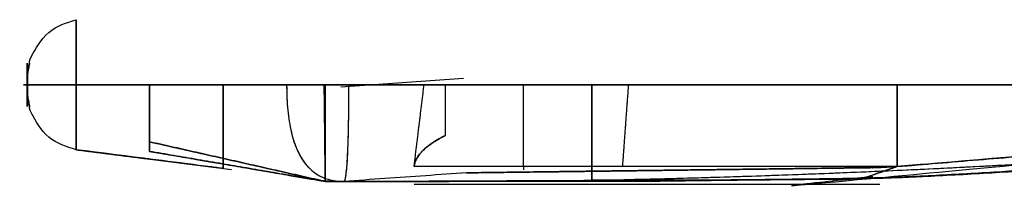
# Model space of a CAD drawing. Header units: millimetres. Extents: x -191 to 556, y -41 to 25.
# Tile 1 of 2: x -191 to 182, y -41 to 25. Entities that reach past the tile are written whole.
import ezdxf

# ---------------------------------------------------------------- set-up
doc = ezdxf.new("R2010")
doc.units = ezdxf.units.MM
doc.header["$MEASUREMENT"] = 0
doc.layers.add('DEFAULT', color=7, linetype='Continuous')

msp = doc.modelspace()

# ---------------------------------------------------------------- linework, layer by layer
at = {"layer": 'DEFAULT'}
for p, q in [((-76.02, 0, -30.86), (-141.89, 0, -15.74)), ((25.94, 0, -30.37), (-76.02, 0, -30.86))]:
    msp.add_line(p, q, dxfattribs=at)
at = {"layer": 'DEFAULT', "extrusion": (0, 1, 0)}
for points in [[(173, 53.45), (169.7, 53.71)], [(169.7, 53.71), (141.89, 55.88)], [(141.89, 55.88), (66.27, 61.79)], [(66.27, 61.79), (-25.94, 69.01)], [(-494.7, 42.48), (-25.94, -30.37)], [(-25.94, 69.01), (-141.65, 90.59)], [(-141.65, 100.79), (-39.73, 115.15)], [(-141.65, 100.79), (-388.64, 90.67)], [(-25.94, -30.37), (-50.82, 8.56)], [(-50.82, 8.56), (-72.54, 42.55)]]:
    msp.add_lwpolyline(points, dxfattribs=at)
at = {"layer": 'DEFAULT', "extrusion": (1, 0, 0)}
for points in [[(0, 55.5), (0, -35.25)], [(0, -26.22), (0, 55.88)], [(0, -25.97), (0, 58.07)], [(-31.05, 90.59), (0, 100.79)], [(-31.05, 90.59), (-32.32, -12.96)], [(-36.68, -30.86), (-36.68, 42.55)]]:
    msp.add_lwpolyline(points, dxfattribs=at)
at = {"layer": 'DEFAULT'}
for points in [[(-75.23, 0), (-75.23, -36.68)], [(-29.72, 0), (-29.72, -19.31)], [(25.94, -36.24), (25.94, 0)], [(-169.7, -24.65), (-169.7, 0)]]:
    msp.add_lwpolyline(points, dxfattribs=at)
at = {"layer": 'DEFAULT', "extrusion": (-0.06583, 0.008374, 0.997796)}
msp.add_lwpolyline([(45.87, -162.46), (45.87, -106.12)], dxfattribs=at)
at = {"layer": 'DEFAULT', "extrusion": (-0.032503, 0.99886, -0.034965)}
msp.add_lwpolyline([(69.29, 41.32), (22.71, 91.37)], dxfattribs=at)
at = {"layer": 'DEFAULT', "extrusion": (0.004345, -0.999991, 2.07919e-05)}
msp.add_lwpolyline([(25.79, -30.37), (-75.39, -30.86)], dxfattribs=at)
at = {"layer": 'DEFAULT', "extrusion": (1, 0, 0)}
msp.add_circle((0, 34.97, -188.28), 8.25, dxfattribs=at)
at = {"layer": 'DEFAULT'}
for points, degree, knots in [([(-188.28, 0, 34.97), (-188.52, 3.89, 34.97), (-187.37, 8.58, 34.97), (-183.51, 21.57, 34.84), (-169.7, 24.65, 36.21)], 2, [0, 0, 0, 8.250319, 8.250319, 9.250319, 9.250319, 9.250319]), ([(-169.7, 0, -13.53), (-169.7, 0.59, -13.54), (-169.7, 1.77, -13.54), (-169.7, 3.57, -13.5), (-169.7, 5.33, -13.4), (-169.7, 7.11, -13.23), (-169.7, 8.86, -12.99), (-169.7, 10.6, -12.66), (-169.7, 12.33, -12.23), (-169.7, 14.02, -11.67), (-169.7, 15.66, -10.95), (-169.7, 17.19, -10.07), (-169.7, 18.6, -8.98), (-169.7, 19.82, -7.67), (-169.7, 20.79, -6.17), (-169.7, 21.46, -4.52), (-169.7, 21.87, -2.78), (-169.7, 21.96, -1.01), (-169.7, 22.1, 0.76), (-169.7, 22.22, 2.55), (-169.7, 22.35, 4.31), (-169.7, 22.48, 6.09), (-169.7, 22.61, 7.86), (-169.7, 22.74, 9.63), (-169.7, 22.86, 11.41), (-169.7, 22.99, 13.16), (-169.7, 23.12, 14.96), (-169.7, 23.25, 16.71), (-169.7, 23.38, 18.5), (-169.7, 23.5, 20.26), (-169.7, 23.63, 22.03), (-169.7, 23.76, 23.81), (-169.7, 23.89, 25.57), (-169.7, 24.02, 27.37), (-169.7, 24.14, 29.11), (-169.7, 24.27, 30.9), (-169.7, 24.4, 32.68), (-169.7, 24.52, 34.44), (-169.7, 24.73, 36.63), (-169.7, 24.53, 39.07), (-169.7, 23.96, 41.9), (-169.7, 22.87, 44.57), (-169.7, 21.26, 46.95), (-169.7, 19.17, 48.94), (-169.7, 16.75, 50.5), (-169.7, 14.12, 51.67), (-169.7, 11.38, 52.51), (-169.7, 8.57, 53.1), (-169.7, 5.73, 53.47), (-169.7, 2.86, 53.67), (-169.7, 0.96, 53.71), (-169.7, 0, 53.71)], 3, [-93.16636, -93.16636, -93.16636, -93.16636, -91.537071, -89.907783, -88.278495, -86.649206, -85.019918, -83.390629, -81.761341, -80.132053, -78.502764, -76.873476, -75.244188, -73.614899, -71.985611, -70.356322, -68.727034, -67.097746, -65.468457, -63.839169, -62.20988, -60.580592, -58.951304, -57.322015, -55.692727, -54.063438, -52.43415, -50.804862, -49.175573, -47.546285, -45.916996, -44.287708, -42.65842, -41.029131, -39.399843, -37.770554, -36.141266, -34.511978, -32.882689, -30.142465, -27.402241, -24.662017, -21.921793, -19.181569, -16.441345, -13.701121, -10.960896, -8.220672, -5.480448, -2.740224, 0, 0, 0, 0]), ([(-188.29, 0, 26.72), (-188.29, -1.04, 26.72), (-188.3, -2.07, 26.91), (-188.21, -4.1, 27.72), (-188.1, -5.05, 28.34), (-187.84, -6.63, 29.93), (-187.69, -7.25, 30.88), (-187.49, -8.05, 32.89), (-187.44, -8.25, 33.92), (-187.43, -8.25, 34.97), (-187.42, -8.25, 35.73), (-187.44, -8.15, 36.46), (-187.51, -7.72, 37.99), (-187.57, -7.4, 38.72), (-187.76, -6.41, 40.25), (-187.92, -5.74, 40.98), (-188.13, -4.4, 41.98), (-188.19, -3.82, 42.31), (-188.27, -2.18, 43), (-188.23, -1.09, 43.22), (-188.23, 0, 43.22), (-188.23, 1.09, 43.22), (-188.27, 2.18, 43), (-188.19, 3.82, 42.31), (-188.13, 4.4, 41.98), (-187.92, 5.74, 40.98), (-187.76, 6.41, 40.25), (-187.57, 7.4, 38.72), (-187.51, 7.72, 37.99), (-187.44, 8.15, 36.46), (-187.42, 8.25, 35.73), (-187.43, 8.25, 34.97), (-187.44, 8.25, 33.92), (-187.49, 8.05, 32.89), (-187.69, 7.25, 30.88), (-187.84, 6.63, 29.93), (-188.1, 5.05, 28.34), (-188.21, 4.1, 27.72), (-188.3, 2.08, 26.91), (-188.29, 1.04, 26.72), (-188.29, 0, 26.72)], 3, [0, 0, 0, 0, 3.163445, 3.163445, 6.592159, 6.592159, 10.014955, 10.014955, 13.183219, 13.183219, 13.183219, 15.422032, 15.422032, 17.853069, 17.853069, 20.791034, 20.791034, 22.811612, 22.811612, 26.018435, 26.018435, 26.018435, 29.310823, 29.310823, 31.382656, 31.382656, 34.396206, 34.396206, 36.889977, 36.889977, 39.188628, 39.188628, 39.188628, 42.269034, 42.269034, 45.600403, 45.600403, 48.929995, 48.929995, 52.008851, 52.008851, 52.008851, 52.008851]), ([(-169.7, 0, -13.53), (-178.48, 0, -10.75), (-180.97, 0, -3), (-184.66, 0, 8.14), (-187.3, 0, 18.47), (-188.43, 0, 22.75), (-188.28, 0, 26.72), (-188.28, 0, 30.84), (-188.28, 0, 34.97), (-188.28, 0, 39.09), (-188.28, 0, 43.22), (-186.57, 0, 52.9), (-169.7, 0, 53.71)], 2, [-1, -1, -1, 0, 0, 26.64277, 26.64277, 27.64277, 27.64277, 35.893089, 35.893089, 44.143408, 44.143408, 45.143408, 45.143408, 45.143408]), ([(-169.7, -24.65, 36.21), (-183.51, -21.57, 34.84), (-187.37, -8.58, 34.97), (-188.52, -3.89, 34.97), (-188.28, 0, 34.97)], 2, [-9.250319, -9.250319, -9.250319, -8.250319, -8.250319, 0, 0, 0]), ([(-169.7, 0, 53.71), (-169.7, -0.96, 53.71), (-169.7, -2.86, 53.67), (-169.7, -5.73, 53.47), (-169.7, -8.57, 53.1), (-169.7, -11.38, 52.51), (-169.7, -14.12, 51.67), (-169.7, -16.75, 50.5), (-169.7, -19.17, 48.94), (-169.7, -21.26, 46.95), (-169.7, -22.87, 44.57), (-169.7, -23.96, 41.9), (-169.7, -24.53, 39.07), (-169.7, -24.73, 36.63), (-169.7, -24.52, 34.44), (-169.7, -24.4, 32.68), (-169.7, -24.27, 30.9), (-169.7, -24.14, 29.11), (-169.7, -24.02, 27.37), (-169.7, -23.89, 25.57), (-169.7, -23.76, 23.81), (-169.7, -23.63, 22.03), (-169.7, -23.5, 20.26), (-169.7, -23.38, 18.5), (-169.7, -23.25, 16.71), (-169.7, -23.12, 14.96), (-169.7, -22.99, 13.16), (-169.7, -22.86, 11.41), (-169.7, -22.74, 9.63), (-169.7, -22.61, 7.86), (-169.7, -22.48, 6.09), (-169.7, -22.35, 4.31), (-169.7, -22.22, 2.55), (-169.7, -22.1, 0.76), (-169.7, -21.96, -1.01), (-169.7, -21.87, -2.78), (-169.7, -21.46, -4.52), (-169.7, -20.79, -6.17), (-169.7, -19.82, -7.67), (-169.7, -18.6, -8.98), (-169.7, -17.19, -10.07), (-169.7, -15.66, -10.95), (-169.7, -14.02, -11.67), (-169.7, -12.33, -12.23), (-169.7, -10.6, -12.66), (-169.7, -8.86, -12.99), (-169.7, -7.11, -13.23), (-169.7, -5.33, -13.4), (-169.7, -3.57, -13.5), (-169.7, -1.77, -13.54), (-169.7, -0.59, -13.54), (-169.7, 0, -13.53)], 3, [0, 0, 0, 0, 2.740224, 5.480448, 8.220672, 10.960896, 13.701121, 16.441345, 19.181569, 21.921793, 24.662017, 27.402241, 30.142465, 32.882689, 34.511978, 36.141266, 37.770554, 39.399843, 41.029131, 42.65842, 44.287708, 45.916996, 47.546285, 49.175573, 50.804862, 52.43415, 54.063438, 55.692727, 57.322015, 58.951304, 60.580592, 62.20988, 63.839169, 65.468457, 67.097746, 68.727034, 70.356322, 71.985611, 73.614899, 75.244188, 76.873476, 78.502764, 80.132053, 81.761341, 83.390629, 85.019918, 86.649206, 88.278495, 89.907783, 91.537071, 93.16636, 93.16636, 93.16636, 93.16636]), ([(-169.7, 0, 53.71), (-163.95, 0, 54.16), (-152.46, 0, 55.05), (-135.22, 0, 56.4), (-122.38, 0, 57.41), (-115.28, 0, 57.96), (-113.93, 0, 58.07)], 3, [0, 0, 0, 0, 17.190935, 34.38187, 51.572806, 55.614426, 55.614426, 55.614426, 55.614426]), ([(-89.89, 0, 59.95), (-89.89, -2.87, 59.94), (-89.8, -5.72, 59.84), (-89.31, -11.48, 59.35), (-88.93, -14.31, 58.96), (-87.78, -19.53, 57.8), (-87.09, -21.88, 57.1), (-85.44, -25.82, 55.47), (-84.59, -27.42, 54.64), (-82.3, -30.71, 52.49), (-80.83, -32.23, 51.15), (-78.17, -34.13, 48.89), (-77.14, -34.71, 48.05), (-74.8, -35.71, 46.25), (-73.48, -36.1, 45.27), (-71.4, -36.47, 43.91), (-70.7, -36.55, 43.47), (-69.58, -36.64, 42.91), (-69.21, -36.66, 42.75), (-68.59, -36.68, 42.59), (-68.36, -36.68, 42.55), (-68.13, -36.68, 42.55)], 3, [-50.305506, -50.305506, -50.305506, -50.305506, -42.010177, -42.010177, -33.556954, -33.556954, -26.262016, -26.262016, -20.412864, -20.412864, -13.211868, -13.211868, -9.011671, -9.011671, -4.251644, -4.251644, -1.833873, -1.833873, -0.666006, -0.666006, 0, 0, 0, 0]), ([(-68.13, -36.68, 42.55), (-67.95, -36.57, 44.41), (-67.77, -36.2, 46.26), (-67.43, -34.77, 49.75), (-67.28, -33.72, 51.36), (-66.88, -29.81, 55.51), (-66.7, -26.31, 57.35), (-66.34, -15.79, 61.01), (-66.28, -7.27, 61.7), (-66.27, 0, 61.79)], 3, [-46.234959, -46.234959, -46.234959, -46.234959, -40.308234, -40.308234, -34.380779, -34.380779, -22.522816, -22.522816, 0, 0, 0, 0]), ([(-68.13, -36.68, 42.55), (-67.95, -36.57, 44.39), (-67.78, -36.21, 46.19), (-67.51, -35.11, 48.93), (-67.42, -34.61, 49.88), (-67.22, -33.21, 51.94), (-67.12, -32.3, 52.94), (-66.9, -29.74, 55.21), (-66.8, -27.94, 56.33), (-66.58, -23.3, 58.56), (-66.49, -20.25, 59.47), (-66.37, -14.2, 60.76), (-66.33, -11.06, 61.17), (-66.28, -5.34, 61.65), (-66.27, -2.67, 61.76), (-66.27, 0, 61.79)], 3, [-46.234959, -46.234959, -46.234959, -46.234959, -40.631871, -40.631871, -37.321935, -37.321935, -33.117536, -33.117536, -26.990896, -26.990896, -17.51245, -17.51245, -8.153529, -8.153529, 0, 0, 0, 0]), ([(-37.74, 0, 105.8), (-33.58, 0, 109.51), (-27.99, 0, 112.09), (-13.86, 0, 116.01), (-4.95, 0, 116.93), (17.69, 0, 117.51), (31.25, 0, 116.14), (39.73, 0, 115.15)], 3, [-193.080347, -193.080347, -193.080347, -193.080347, -172.755171, -172.755171, -147.834763, -147.834763, -108.698904, -108.698904, -108.698904, -108.698904]), ([(494.7, 0, 42.48), (416.58, 0, 30.34), (338.45, 0, 18.2), (182.2, 0, -6.09), (104.07, 0, -18.23), (25.94, 0, -30.37)], 3, [-475.14309, -475.14309, -475.14309, -475.14309, -237.571545, -237.571545, 0, 0, 0, 0]), ([(39.73, 0, 115.15), (43.11, 0, 114.68), (46.49, 0, 114.2), (80.46, 0, 109.41), (111.05, 0, 105.1), (141.65, 0, 100.79)], 3, [-108.698904, -108.698904, -108.698904, -108.698904, -97.884492, -97.884492, 0, 0, 0, 0]), ([(-113.93, -31.75, 39.95), (-113.93, -31.26, 47.46), (-113.93, -26.83, 52.24), (-113.93, -14.05, 57.46), (-113.93, -6.42, 58.06), (-113.93, 0, 58.07)], 3, [-40.67228, -40.67228, -40.67228, -40.67228, -19.509081, -19.509081, -0.000031, -0.000031, -0.000031, -0.000031]), ([(25.94, -36.24, -30.37), (104.24, -34.63, -18.7), (182.86, -31.11, -6.76), (339.03, -19.75, 17.49), (417.09, -11.87, 29.86), (494.7, -1.5, 42.47)], 3, [0, 0, 0, 0, 237.571545, 237.571545, 475.14309, 475.14309, 475.14309, 475.14309]), ([(50.82, -36.24, 8.56), (93.35, -36.16, 13.33), (135.87, -35.45, 18.1), (285.84, -29.19, 35.08), (494.7, -1.5, 58.04)], 2, [105.700499, 105.700499, 105.700499, 191.281708, 191.281708, 192.281708, 192.281708, 192.281708]), ([(128.81, -35.52, 46.91), (131.23, -35.48, 47.09), (133.64, -35.45, 47.28), (283.59, -29.19, 59.03), (494.7, -1.5, 74.92)], 2, [186.431302, 186.431302, 186.431302, 191.281708, 191.281708, 192.281708, 192.281708, 192.281708]), ([(-41.54, -31.05, 98.07), (-41.52, -30.87, 98.15), (-41.48, -30.67, 98.36), (-41.43, -30.39, 98.66), (-41.4, -30.24, 98.83), (-41.28, -29.79, 99.36), (-41.19, -29.5, 99.73), (-40.87, -28.64, 100.78), (-40.6, -28.08, 101.46), (-39.6, -26.43, 103.43), (-38.73, -25.41, 104.59), (-36.56, -23.43, 106.76), (-35.35, -22.53, 107.69), (-32.65, -20.82, 109.39), (-31.22, -20.04, 110.11), (-29.72, -19.31, 110.77)], 3, [0, 0, 0, 0, 0.544284, 0.544284, 1.239259, 1.239259, 2.661072, 2.661072, 5.434001, 5.434001, 10.926952, 10.926952, 16.38529, 16.38529, 21.793593, 21.793593, 21.793593, 21.793593]), ([(-113.93, -31.75, 39.95), (-115.6, -31.54, 39.84), (-122.91, -30.61, 39.35), (-135.88, -28.96, 38.48), (-152.78, -26.81, 37.35), (-164.06, -25.37, 36.59), (-169.7, -24.65, 36.21)], 3, [-56.671148, -56.671148, -56.671148, -56.671148, -51.572806, -34.38187, -17.190935, 0, 0, 0, 0]), ([(-141.89, -25.27, 38.08), (-108.56, -30.97, 40.31), (-75.23, -36.68, 42.55), (-71.68, -36.68, 42.55), (-68.13, -36.68, 42.55)], 2, [56.734766, 56.734766, 56.734766, 124.081599, 124.081599, 131.182789, 131.182789, 131.182789]), ([(7.41, -31.05, 115.85), (2.92, -31.05, 115.85), (-1.84, -31.05, 115.69), (-8.6, -31.05, 115.2), (-10.87, -31.05, 114.98), (-15.39, -31.05, 114.39), (-17.64, -31.05, 114.01), (-22.1, -31.05, 113.07), (-24.44, -31.05, 112.47), (-28.91, -31.05, 111.03), (-31.22, -31.05, 110.12), (-35.4, -31.05, 107.81), (-37.43, -31.05, 106.35), (-39.8, -31.05, 103.48), (-40.49, -31.05, 102.33), (-41.3, -31.05, 100.08), (-41.49, -31.05, 99.11), (-41.54, -31.05, 98.07)], 3, [0, 0, 0, 0, 13.680781, 13.680781, 20.611447, 20.611447, 27.550402, 27.550402, 34.471196, 34.471196, 41.817646, 41.817646, 48.922468, 48.922468, 52.916341, 52.916341, 55.989856, 55.989856, 55.989856, 55.989856]), ([(37.47, -31.05, 114.06), (24.94, -31.05, 115.44), (12.42, -31.05, 116.19), (-8.38, -31.05, 115.39), (-16.28, -31.05, 114.67), (-30.59, -31.05, 110.73), (-41.11, -31.05, 106.87), (-41.54, -31.05, 98.07)], 3, [108.698904, 108.698904, 108.698904, 108.698904, 147.834763, 147.834763, 172.755171, 172.755171, 193.080347, 193.080347, 193.080347, 193.080347]), ([(141.65, -31.05, 90.59), (111.68, -31.05, 100.72), (79.26, -31.05, 108.61), (44.39, -31.05, 113.26), (40.93, -31.05, 113.68), (37.47, -31.05, 114.06)], 3, [0, 0, 0, 0, 97.884492, 97.884492, 108.698904, 108.698904, 108.698904, 108.698904]), ([(72.54, -32.21, 91.43), (103.09, -31.82, 91.06), (133.64, -31.42, 90.69), (137.62, -31.24, 90.64), (141.65, -31.05, 90.59)], 2, [129.991006, 129.991006, 129.991006, 191.281708, 191.281708, 191.308247, 191.308247, 191.308247]), ([(-68.13, -36.68, 42.55), (-9.94, -36.61, 42.55), (48.25, -36.55, 42.55), (60.39, -36.39, 42.55), (72.54, -36.24, 42.55)], 2, [0, 0, 0, 105.700499, 105.700499, 129.991006, 129.991006, 129.991006])]:
    msp.add_open_spline(points, degree=degree, knots=knots, dxfattribs=at)
for points, degree in [([(-169.7, 0, 53.71), (-169.7, 24.65, 53.71), (-169.7, 24.65, 36.21)], 2), ([(-169.7, 24.65, 36.21), (-169.7, 23.26, 16.88), (-169.7, 21.86, -2.46)], 2), ([(-169.7, 21.86, -2.46), (-169.7, 20.39, -13.83), (-169.7, 0, -13.53)], 2), ([(-178.03, 0, -11.67), (-178.01, 0, -11.73), (-177.99, 0, -11.8)], 2), ([(-113.93, 0, -25.97), (-142.24, 0, -19.65), (-170.55, 0, -13.34)], 2), ([(-169.7, -24.65, 36.21), (-169.7, -24.65, 37.36), (-169.7, -24.5, 39.66), (-169.7, -23.63, 43), (-169.7, -22, 46.06), (-169.7, -19.64, 48.61), (-169.7, -16.77, 50.53), (-169.7, -13.59, 51.88), (-169.7, -10.27, 52.79), (-169.7, -6.87, 53.35), (-169.7, -3.44, 53.65), (-169.7, -1.15, 53.71), (-169.7, 0, 53.71)], 3), ([(-169.7, -24.65, 36.21), (-169.7, -24.6, 35.51), (-169.7, -24.5, 34.1), (-169.7, -24.35, 31.97), (-169.7, -24.2, 29.87), (-169.7, -24.04, 27.76), (-169.7, -23.89, 25.64), (-169.7, -23.74, 23.51), (-169.7, -23.59, 21.41), (-169.7, -23.43, 19.3), (-169.7, -23.28, 17.17), (-169.7, -23.13, 15.07), (-169.7, -22.97, 12.94), (-169.7, -22.82, 10.83), (-169.7, -22.67, 8.7), (-169.7, -22.52, 6.61), (-169.7, -22.36, 4.47), (-169.7, -22.21, 2.37), (-169.7, -22.05, 0.25), (-169.7, -21.93, -1.87), (-169.7, -21.65, -3.98), (-169.7, -20.9, -5.97), (-169.7, -19.77, -7.77), (-169.7, -18.25, -9.3), (-169.7, -16.53, -10.5), (-169.7, -14.61, -11.45), (-169.7, -12.6, -12.16), (-169.7, -10.56, -12.68), (-169.7, -8.46, -13.06), (-169.7, -6.36, -13.31), (-169.7, -4.25, -13.47), (-169.7, -2.13, -13.54), (-169.7, -0.71, -13.54), (-169.7, 0, -13.53)], 3), ([(-169.7, 0, -13.53), (-163.5, 0, -14.91), (-151.11, 0, -17.67), (-132.52, 0, -21.82), (-120.13, 0, -24.59), (-113.93, 0, -25.97)], 3), ([(-169.7, 0, 53.71), (-169.7, -24.65, 53.71), (-169.7, -24.65, 36.21)], 2), ([(-169.7, -21.86, -2.46), (-169.7, -20.39, -13.83), (-169.7, 0, -13.53)], 2), ([(-66.27, 0, 61.79), (-70.47, 0, 61.47), (-78.87, 0, 60.81), (-91.47, 0, 59.82), (-104.08, 0, 58.84), (-116.68, 0, 57.85), (-129.29, 0, 56.87), (-137.69, 0, 56.21), (-141.89, 0, 55.88)], 3), ([(-141.89, 0, 55.88), (-141.89, -1.17, 55.88), (-141.89, -3.52, 55.82), (-141.89, -7.02, 55.52), (-141.89, -10.5, 54.95), (-141.89, -13.9, 54.04), (-141.89, -17.15, 52.66), (-141.89, -20.1, 50.72), (-141.89, -22.53, 48.14), (-141.89, -24.21, 45.02), (-141.89, -25.11, 41.6), (-141.89, -25.27, 39.25), (-141.89, -25.27, 38.08)], 3), ([(-141.89, -21.63, -15.74), (-141.89, -10.81, -15.74), (-141.89, 0, -15.74)], 2), ([(-141.89, -25.27, 38.08), (-141.89, -25.27, 55.88), (-141.89, 0, 55.88)], 2), ([(-75.63, 0, -30.86), (-82.99, 0, -29.18), (-97.71, 0, -25.82), (-119.8, 0, -20.78), (-134.53, 0, -17.42), (-141.89, 0, -15.74)], 3), ([(-141.89, 0, -15.74), (-141.89, -2.4, -15.74), (-141.89, -7.21, -15.74), (-141.89, -14.42, -15.74), (-141.89, -19.22, -15.74), (-141.89, -21.63, -15.74)], 3), ([(-113.93, -31.75, -18.98), (-113.93, -32.25, -26.26), (-113.93, 0, -25.97)], 2), ([(-113.93, 0, -25.97), (-113.93, -1, -25.98), (-113.93, -3.02, -25.98), (-113.93, -6.02, -25.96), (-113.93, -9.03, -25.89), (-113.93, -12.04, -25.77), (-113.93, -15.04, -25.58), (-113.93, -18.02, -25.32), (-113.93, -21.03, -24.95), (-113.93, -23.98, -24.43), (-113.93, -26.89, -23.66), (-113.93, -29.69, -22.55), (-113.93, -32.05, -20.35), (-113.93, -31.67, -17.17), (-113.93, -31.77, -14.2), (-113.93, -31.74, -11.18), (-113.93, -31.75, -8.17), (-113.93, -31.75, -5.18), (-113.93, -31.75, -2.15), (-113.93, -31.75, 0.85), (-113.93, -31.75, 3.84), (-113.93, -31.75, 6.87), (-113.93, -31.75, 9.88), (-113.93, -31.75, 12.88), (-113.93, -31.75, 15.9), (-113.93, -31.75, 18.91), (-113.93, -31.75, 21.91), (-113.93, -31.75, 24.91), (-113.93, -31.75, 27.94), (-113.93, -31.75, 30.92), (-113.93, -31.75, 33.95), (-113.93, -31.75, 36.93), (-113.93, -31.75, 38.95), (-113.93, -31.75, 39.95)], 3), ([(-89.89, 0, 74.4), (-89.89, -36.68, 74.4), (-68.13, -36.68, 57.01)], 2), ([(-89.89, 0, 59.95), (-63.82, 0, 82.87), (-37.74, 0, 105.8)], 2), ([(-75.23, -36.68, -30.86), (-75.27, -32.6, -30.86), (-75.36, -24.45, -30.86), (-75.49, -12.23, -30.86), (-75.58, -4.08, -30.86), (-75.63, 0, -30.86)], 3), ([(25.94, 0, -30.37), (14.7, 0, -30.43), (-7.78, 0, -30.53), (-41.5, 0, -30.69), (-63.99, 0, -30.8), (-75.23, 0, -30.86)], 3), ([(-75.23, 0, -30.86), (-75.23, -4.08, -30.86), (-75.23, -12.23, -30.86), (-75.23, -24.45, -30.86), (-75.23, -32.6, -30.86), (-75.23, -36.68, -30.86)], 3), ([(-41.54, 0, 98.07), (46.77, 0, 94.37), (135.08, 0, 90.67)], 2), ([(-41.54, 0, 98.07), (-41.54, 0, 92.51), (45.22, 0, 92.35), (135.08, 0, 90.67)], 3), ([(-41.54, 0, 98.07), (-40.35, 0, 122.33), (41.34, 0, 123.46), (135.08, 0, 90.67)], 3), ([(-41.54, -31.05, 98.07), (-39.64, -15.53, 101.94), (-37.74, 0, 105.8)], 2), ([(39.73, 0, 115.15), (-19.52, 0, 122.03), (-37.74, 0, 105.8)], 2), ([(25.94, 0, -30.37), (25.94, -18.12, -30.37), (25.94, -36.24, -30.37)], 2), ([(25.94, -36.24, -30.37), (25.94, -32.21, -30.37), (25.94, -24.16, -30.37), (25.94, -12.08, -30.37), (25.94, -4.03, -30.37), (25.94, 0, -30.37)], 3), ([(39.73, 0, 115.15), (38.6, -15.53, 114.61), (37.47, -31.05, 114.06)], 2), ([(141.65, -31.05, 90.59), (141.65, -27.6, 91.72), (141.65, -20.7, 93.99), (141.65, -10.35, 97.39), (141.65, -3.45, 99.66), (141.65, 0, 100.79)], 3), ([(141.65, 0, 100.79), (169.09, 0, 99.67), (223.98, 0, 97.42), (306.31, 0, 94.04), (361.2, 0, 91.79), (388.64, 0, 90.67)], 3), ([(141.65, 0, 100.79), (141.65, -15.53, 95.69), (141.65, -31.05, 90.59)], 2), ([(25.94, -36.24, -30.37), (272.76, -31.17, 6.42), (494.7, -1.5, 42.47)], 2), ([(25.94, -36.24, -30.37), (35.16, -36.05, -29), (53.54, -35.62, -26.25), (81.35, -34.81, -22.08), (108.95, -33.84, -17.92), (136.64, -32.7, -13.72), (164.27, -31.4, -9.52), (191.84, -29.92, -5.3), (219.55, -28.27, -1.04), (247.06, -26.45, 3.21), (274.73, -24.43, 7.51), (302.24, -22.25, 11.8), (329.91, -19.86, 16.14), (357.33, -17.31, 20.46), (384.89, -14.55, 24.83), (412.36, -11.6, 29.2), (439.8, -8.45, 33.6), (467.3, -5.09, 38.03), (485.57, -2.72, 40.99), (494.7, -1.5, 42.47)], 3), ([(50.82, -36.24, 8.56), (59.08, -36.22, 9.49), (75.64, -36.16, 11.35), (100.26, -35.93, 14.11), (125.15, -35.72, 16.9), (149.78, -34.93, 19.67), (174.52, -33.56, 22.47), (199.26, -32.06, 25.25), (223.92, -30.34, 28.02), (248.63, -28.43, 30.78), (273.23, -26.35, 33.53), (297.87, -24.11, 36.27), (322.65, -21.71, 39.03), (347.13, -19.19, 41.75), (371.82, -16.52, 44.48), (396.39, -13.74, 47.2), (420.95, -10.85, 49.91), (445.64, -7.83, 52.64), (470.13, -4.73, 55.33), (486.52, -2.58, 57.14), (494.7, -1.5, 58.04)], 3), ([(494.7, -1.5, 58.04), (486.03, -2.65, 57.08), (468.69, -4.91, 55.18), (442.65, -8.2, 52.31), (416.62, -11.37, 49.43), (390.66, -14.4, 46.57), (364.52, -17.33, 43.67), (338.48, -20.1, 40.79), (312.42, -22.72, 37.89), (286.29, -25.19, 34.98), (260.18, -27.48, 32.07), (234.08, -29.58, 29.15), (207.94, -31.48, 26.22), (181.75, -33.15, 23.28), (155.62, -34.61, 20.33), (129.43, -35.71, 17.37), (103.19, -35.89, 14.44), (77.02, -36.16, 11.5), (59.55, -36.22, 9.54), (50.82, -36.24, 8.56)], 3), ([(494.7, -1.5, 74.92), (486.91, -2.52, 74.34), (471.29, -4.54, 73.16), (448.01, -7.47, 71.4), (424.54, -10.33, 69.63), (401.23, -13.07, 67.86), (377.79, -15.73, 66.08), (354.35, -18.28, 64.3), (330.98, -20.71, 62.52), (307.54, -23.03, 60.73), (284.12, -25.22, 58.94), (260.61, -27.27, 57.13), (237.12, -29.18, 55.32), (213.72, -30.92, 53.51), (190.17, -32.51, 51.69), (166.68, -33.86, 49.86), (143.1, -35.17, 48.02), (119.72, -35.68, 46.2), (95.99, -35.93, 44.37), (80.37, -36.14, 43.16), (72.54, -36.24, 42.55)], 3), ([(128.81, -35.52, 46.91), (136.97, -35.41, 47.54), (153.28, -34.55, 48.82), (177.77, -33.27, 50.73), (202.18, -31.72, 52.62), (226.72, -29.98, 54.52), (251.09, -28.07, 56.4), (275.48, -25.99, 58.27), (299.9, -23.76, 60.15), (324.27, -21.39, 62.01), (348.65, -18.89, 63.87), (373.02, -16.26, 65.72), (397.39, -13.52, 67.57), (421.7, -10.67, 69.42), (446.1, -7.71, 71.26), (470.43, -4.65, 73.1), (486.61, -2.56, 74.32), (494.7, -1.5, 74.92)], 3), ([(494.7, -1.5, 86.33), (486.86, -2.16, 86.43), (471.17, -3.47, 86.62), (447.63, -5.44, 86.9), (424.13, -7.41, 87.18), (400.52, -9.38, 87.47), (377.03, -11.35, 87.75), (353.45, -13.32, 88.04), (329.93, -15.29, 88.32), (306.37, -17.26, 88.6), (282.84, -19.23, 88.89), (259.31, -21.2, 89.17), (235.75, -23.17, 89.46), (212.3, -25.14, 89.74), (188.68, -27.11, 90.02), (165.15, -29.08, 90.31), (149.48, -30.39, 90.5), (141.65, -31.05, 90.59)], 3), ([(388.64, -10.38, 87.61), (361.2, -12.67, 87.94), (306.31, -17.27, 88.6), (223.98, -24.16, 89.6), (169.09, -28.75, 90.26), (141.65, -31.05, 90.59)], 3), ([(141.65, -31.05, 90.59), (265.15, -20.71, 89.1), (388.64, -10.38, 87.61)], 2), ([(-169.7, -24.65, 36.21), (-169.7, -23.26, 16.88), (-169.7, -21.86, -2.46)], 2), ([(-141.89, -21.63, -15.74), (-141.89, -23.45, 11.17), (-141.89, -25.27, 38.08)], 2), ([(-75.23, -36.68, -30.86), (-108.56, -29.15, -23.3), (-141.89, -21.63, -15.74)], 2), ([(-141.89, -25.27, 38.08), (-141.89, -24.87, 32.1), (-141.89, -24.06, 20.14), (-141.89, -22.84, 2.2), (-141.89, -22.03, -9.76), (-141.89, -21.63, -15.74)], 3), ([(-141.89, -21.63, -15.74), (-140.5, -21.94, -16.05), (-137.72, -22.57, -16.68), (-133.56, -23.51, -17.63), (-129.39, -24.45, -18.57), (-125.22, -25.39, -19.52), (-121.06, -26.33, -20.46), (-116.89, -27.27, -21.41), (-112.73, -28.21, -22.35), (-108.56, -29.15, -23.3), (-104.39, -30.09, -24.24), (-100.23, -31.03, -25.19), (-96.06, -31.97, -26.13), (-91.89, -32.91, -27.08), (-87.73, -33.86, -28.02), (-83.56, -34.8, -28.97), (-79.4, -35.74, -29.91), (-76.62, -36.36, -30.54), (-75.23, -36.68, -30.86)], 3), ([(-141.89, -21.63, -15.74), (-134.48, -23.3, -17.42), (-119.67, -26.64, -20.78), (-97.45, -31.66, -25.82), (-82.64, -35.01, -29.18), (-75.23, -36.68, -30.86)], 3), ([(-29.72, -19.31, 122.08), (-40.71, -24.66, 107.32), (-41.54, -31.05, 109.19)], 2), ([(-169.7, -24.65, 36.21), (-155.79, -26.42, 37.15), (-141.89, -28.19, 38.08)], 2), ([(-113.93, -31.75, 39.95), (-120.13, -30.96, 39.54), (-132.52, -29.38, 38.71), (-151.11, -27.02, 37.46), (-163.5, -25.44, 36.63), (-169.7, -24.65, 36.21)], 3), ([(-141.89, -25.27, 38.08), (-137.8, -25.97, 38.35), (-129.6, -27.37, 38.9), (-117.35, -29.47, 39.72), (-105.06, -31.59, 40.56), (-92.78, -33.61, 41.35), (-80.56, -36, 42.29), (-72.27, -36.68, 42.55), (-68.13, -36.68, 42.55)], 3), ([(-68.13, -36.68, 42.55), (-69.69, -36.68, 42.55), (-72.81, -36.76, 42.58), (-77.46, -36.39, 42.44), (-82.05, -35.49, 42.08), (-86.65, -34.73, 41.79), (-91.26, -33.93, 41.47), (-95.86, -33.15, 41.17), (-100.47, -32.36, 40.86), (-105.05, -31.57, 40.55), (-109.68, -30.78, 40.24), (-114.26, -30, 39.93), (-118.87, -29.21, 39.62), (-123.47, -28.42, 39.31), (-128.08, -27.63, 39.01), (-132.69, -26.85, 38.7), (-137.28, -26.06, 38.39), (-140.35, -25.53, 38.18), (-141.89, -25.27, 38.08)], 3), ([(-113.93, -31.75, 39.95), (-113.93, -31.75, 10.49), (-113.93, -31.75, -18.98)], 2), ([(-21.64, -33.41, 92.57), (-26.8, -33.78, 87.01), (-37.13, -34.5, 75.89), (-52.63, -35.59, 59.22), (-62.96, -36.32, 48.11), (-68.13, -36.68, 42.55)], 3), ([(141.65, -31.05, 90.59), (140.17, -31.12, 90.61), (137.23, -31.26, 90.64), (132.81, -31.47, 90.7), (128.42, -31.48, 90.75), (124.01, -31.55, 90.8), (119.56, -31.6, 90.86), (115.17, -31.66, 90.91), (110.77, -31.72, 90.96), (106.37, -31.77, 91.02), (101.91, -31.83, 91.07), (97.5, -31.89, 91.12), (93.13, -31.94, 91.18), (88.67, -32, 91.23), (84.27, -32.06, 91.28), (79.86, -32.11, 91.34), (75.46, -32.17, 91.39), (71.05, -32.23, 91.44), (66.6, -32.28, 91.5), (62.24, -32.34, 91.55), (57.78, -32.4, 91.61), (53.39, -32.45, 91.66), (48.95, -32.51, 91.71), (44.58, -32.57, 91.76), (40.12, -32.62, 91.82), (35.75, -32.68, 91.87), (31.32, -32.74, 91.93), (26.9, -32.79, 91.98), (22.49, -32.85, 92.03), (18.08, -32.91, 92.09), (13.68, -32.96, 92.14), (9.26, -33.02, 92.19), (4.83, -33.08, 92.25), (0.43, -33.13, 92.3), (-3.98, -33.19, 92.35), (-8.39, -33.24, 92.41), (-12.82, -33.3, 92.46), (-17.24, -33.36, 92.51), (-20.17, -33.4, 92.55), (-21.64, -33.41, 92.57)], 3), ([(-21.64, -33.41, 92.57), (13.31, -32.97, 92.14), (48.25, -32.52, 91.72)], 2), ([(141.65, -31.05, 90.59), (87.93, -31.05, 108.76), (38.42, -31.05, 115.73), (7.41, -31.05, 115.85)], 3), ([(48.25, -32.52, 91.72), (60.4, -32.36, 91.57), (72.54, -32.21, 91.43)], 2), ([(141.65, -31.05, 90.59), (135.23, -33.28, 68.75), (128.81, -35.52, 46.91)], 2), ([(141.65, -31.05, 90.59), (140.22, -31.55, 85.74), (137.37, -32.54, 76.03), (133.09, -34.03, 61.47), (130.23, -35.02, 51.76), (128.81, -35.52, 46.91)], 3), ([(128.81, -35.52, 46.91), (130.23, -35.02, 51.76), (133.09, -34.03, 61.47), (137.37, -32.54, 76.03), (140.22, -31.55, 85.74), (141.65, -31.05, 90.59)], 3), ([(-75.23, -36.68, -30.86), (-73.88, -36.67, -30.85), (-71.18, -36.66, -30.84), (-67.14, -36.64, -30.82), (-63.09, -36.63, -30.8), (-59.04, -36.61, -30.78), (-54.99, -36.59, -30.76), (-50.95, -36.57, -30.74), (-46.9, -36.56, -30.72), (-42.85, -36.54, -30.7), (-38.81, -36.52, -30.68), (-34.76, -36.5, -30.66), (-30.71, -36.48, -30.64), (-26.67, -36.47, -30.62), (-22.62, -36.45, -30.6), (-18.57, -36.43, -30.59), (-14.52, -36.41, -30.57), (-10.48, -36.4, -30.55), (-6.43, -36.38, -30.53), (-2.38, -36.36, -30.51), (1.66, -36.34, -30.49), (5.71, -36.33, -30.47), (9.76, -36.31, -30.45), (13.8, -36.29, -30.43), (17.85, -36.27, -30.41), (21.9, -36.26, -30.39), (24.6, -36.24, -30.38), (25.94, -36.24, -30.37)], 3), ([(-75.23, -36.68, -30.86), (-63.99, -36.63, -30.8), (-41.5, -36.53, -30.69), (-7.78, -36.39, -30.53), (14.7, -36.29, -30.43), (25.94, -36.24, -30.37)], 3), ([(-68.13, -36.68, 42.55), (-68.92, -36.68, 34.39), (-70.5, -36.68, 18.08), (-72.86, -36.68, -6.39), (-74.44, -36.68, -22.7), (-75.23, -36.68, -30.86)], 3), ([(-75.23, -36.68, -30.86), (-71.68, -36.68, 5.85), (-68.13, -36.68, 42.55)], 2), ([(-75.23, -36.68, -30.86), (-74.44, -36.68, -22.7), (-72.86, -36.68, -6.39), (-70.5, -36.68, 18.08), (-68.92, -36.68, 34.39), (-68.13, -36.68, 42.55)], 3), ([(-68.13, -36.68, 42.55), (-66.36, -36.68, 42.55), (-62.82, -36.67, 42.55), (-57.48, -36.67, 42.55), (-52.11, -36.66, 42.55), (-46.83, -36.65, 42.55), (-41.5, -36.65, 42.55), (-36.18, -36.64, 42.55), (-30.82, -36.64, 42.55), (-25.54, -36.63, 42.55), (-20.16, -36.63, 42.55), (-14.88, -36.62, 42.55), (-9.54, -36.61, 42.55), (-4.18, -36.61, 42.55), (1.11, -36.6, 42.55), (6.43, -36.6, 42.55), (11.81, -36.59, 42.55), (17.08, -36.58, 42.55), (22.42, -36.58, 42.55), (27.76, -36.57, 42.55), (33.07, -36.57, 42.55), (38.44, -36.56, 42.55), (43.74, -36.55, 42.55), (49.06, -36.55, 42.55), (54.4, -36.47, 42.55), (59.73, -36.4, 42.55), (65.03, -36.33, 42.57), (70.36, -36.27, 42.49), (75.7, -36.2, 42.77), (81, -36.13, 43.21), (86.31, -36.06, 43.61), (91.67, -35.99, 44.03), (96.91, -35.93, 44.44), (102.23, -35.86, 44.85), (107.59, -35.79, 45.26), (112.85, -35.72, 45.67), (118.19, -35.65, 46.08), (123.48, -35.58, 46.49), (127.03, -35.54, 46.77), (128.81, -35.52, 46.91)], 3), ([(72.54, -36.24, 42.55), (70.66, -36.26, 42.55), (66.92, -36.31, 42.55), (61.29, -36.38, 42.55), (55.67, -36.45, 42.55), (50.01, -36.54, 42.55), (44.42, -36.56, 42.55), (38.78, -36.56, 42.55), (33.18, -36.57, 42.55), (27.5, -36.57, 42.55), (21.91, -36.58, 42.55), (16.28, -36.58, 42.55), (10.65, -36.59, 42.55), (5.03, -36.6, 42.55), (-0.61, -36.6, 42.55), (-6.23, -36.61, 42.55), (-11.86, -36.62, 42.55), (-17.49, -36.62, 42.55), (-23.13, -36.63, 42.55), (-28.74, -36.63, 42.55), (-34.37, -36.64, 42.55), (-40, -36.65, 42.55), (-45.62, -36.65, 42.55), (-51.26, -36.66, 42.55), (-56.85, -36.67, 42.55), (-62.52, -36.67, 42.55), (-66.25, -36.68, 42.55), (-68.13, -36.68, 42.55)], 3), ([(50.82, -36.24, 8.56), (48.06, -36.24, 4.23), (42.53, -36.24, -4.42), (34.24, -36.24, -17.39), (28.71, -36.24, -26.05), (25.94, -36.24, -30.37)], 3), ([(25.94, -36.24, -30.37), (31.12, -36.24, -22.27), (41.48, -36.24, -6.06), (57.01, -36.24, 18.25), (67.36, -36.24, 34.45), (72.54, -36.24, 42.55)], 3), ([(72.54, -36.24, 42.55), (70.12, -36.24, 38.77), (65.3, -36.24, 31.22), (58.06, -36.24, 19.89), (53.23, -36.24, 12.34), (50.82, -36.24, 8.56)], 3), ([(72.54, -36.24, 42.55), (100.67, -35.88, 44.73), (128.81, -35.52, 46.91)], 2), ([(-41.54, -37.7, 98.07), (-40.35, -37.7, 122.33), (41.34, -37.7, 123.46), (135.08, -37.7, 90.67)], 3), ([(-41.54, -37.7, 98.07), (-41.54, -37.7, 92.51), (45.22, -37.7, 92.35), (135.08, -37.7, 90.67)], 3)]:
    msp.add_open_spline(points, degree=degree, dxfattribs=at)

doc.saveas('drawing.dxf')
